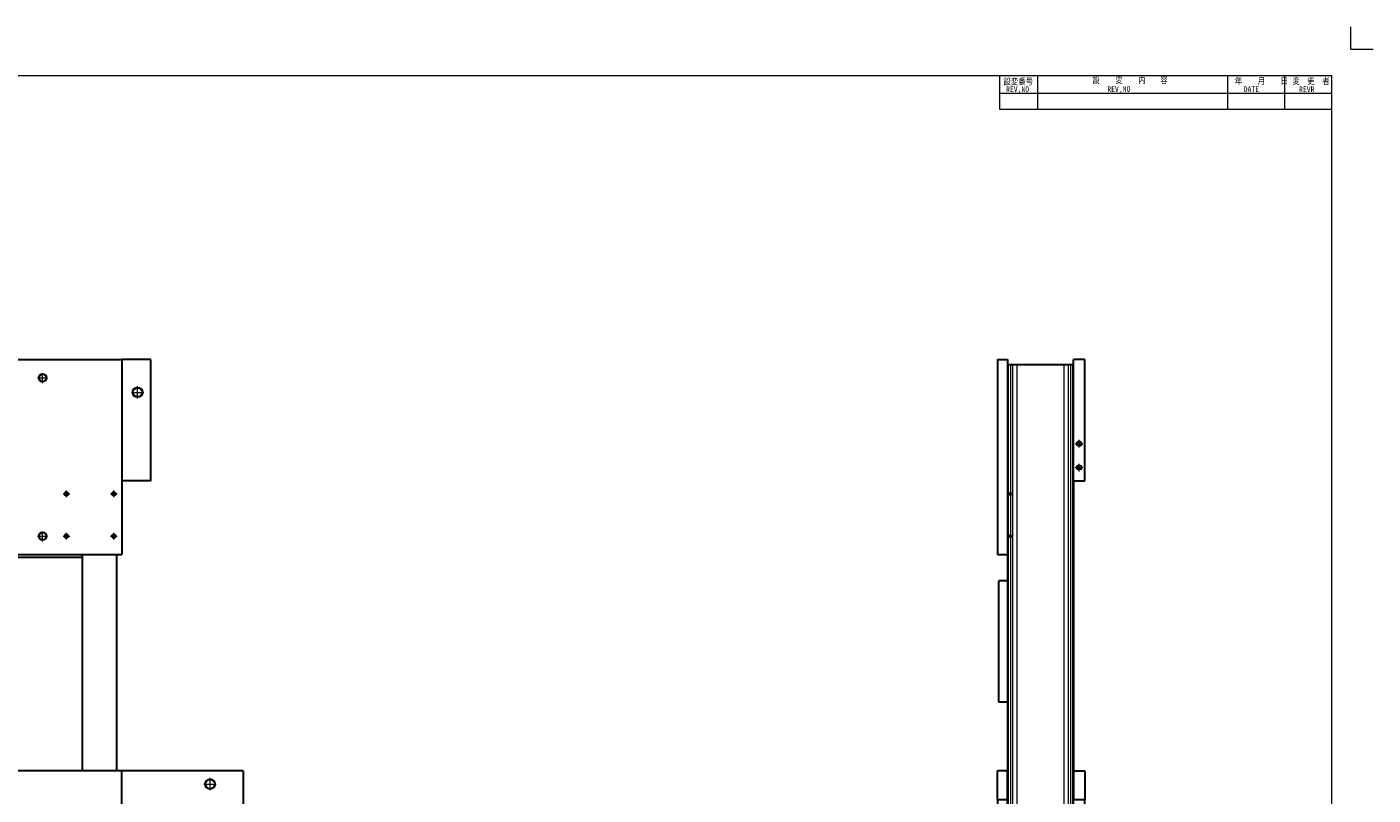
# Model space of a CAD drawing. Header units: millimetres. Extents: x -46 to 5058, y -79 to 3597.
# Tile 12 of 12: x 2506 to 5058, y 2141 to 3597. Entities that reach past the tile are written whole.
import ezdxf

# ---------------------------------------------------------------- set-up
doc = ezdxf.new("R2010")
doc.units = ezdxf.units.MM
doc.linetypes.add('CENTER2', pattern=[28.575, 19.05, -3.175, 3.175, -3.175])
doc.layers.get('0').update_dxf_attribs({"color": 157, "lineweight": 0})
doc.styles.add('TSTYLE20', font='txt')

# ---------------------------------------------------------------- blocks, each defined once
blk = doc.blocks.new('FORMAT')
at = {"color": 176, "linetype": 'Continuous', "lineweight": 0, "true_color": 0x000080}
for p, q in [((5016.2, 3554.9), (5016.2, 3596.9)), ((5016.2, 3554.9), (5058.2, 3554.9)), ((4350, 3504), (4350, 3441)), ((4422, 3504), (4422, 3441)), ((4782, 3504), (4782, 3441)), ((4890, 3504), (4890, 3441)), ((4980, 3471), (4350, 3471)), ((4350, 3441), (4980, 3441))]:
    blk.add_line(p, q, dxfattribs=at)
at = {"color": 157, "linetype": 'Continuous', "lineweight": 0, "true_color": 0x44607b}
for p, q in [((4980, 3504), (150, 3504)), ((4980, 60), (4980, 3504))]:
    blk.add_line(p, q, dxfattribs=at)
at = {"color": 176, "linetype": 'Continuous', "lineweight": 0, "true_color": 0x000080, "style": 'TSTYLE20'}
for s, height, width, p in [('設変番号', 12, 0.84, (4357.4, 3487.4)), ('設 \u3000 変 \u3000 内\u3000\u3000容', 12, 0.83, (4526.1, 3490)), ('年\u3000\u3000月\u3000\u3000日', 12, 0.86, (4796, 3488.5)), ('変\u3000更\u3000者', 12, 0.84, (4905.3, 3488.4)), ('REV,NO', 10.5, 0.85, (4362.4, 3473.8)), ('REV,NO', 10.5, 0.85, (4554.4, 3473.8)), ('DATE', 10.5, 0.85, (4813, 3473.8)), ('REVR', 10.5, 0.85, (4917.9, 3473.5))]:
    blk.add_text(s, height=height, dxfattribs=dict(at, width=width)).set_placement(p)
blk = doc.blocks.new('b', base_point=(4144.3, 1581.3))
at = {"color": 157, "linetype": 'Continuous', "lineweight": 30, "true_color": 0x44607b}
for p, q in [((4346, 2966.8), (4365, 2966.8)), ((4346, 2966.8), (4346, 2596.8)), ((4365, 2966.8), (4365, 2596.8)), ((4512, 2966.8), (4490, 2966.8)), ((4490, 2736.8), (4490, 2966.8)), ((4512, 2736.8), (4512, 2966.8)), ((4365, 2956.8), (4366.7, 2956.8)), ((4366.7, 2956.8), (4370.7, 2956.8)), ((4370.7, 2956.8), (4374.9, 2956.8)), ((4374.9, 2956.8), (4382.9, 2956.8)), ((4382.9, 2956.8), (4472.1, 2956.8)), ((4472.1, 2956.8), (4480.1, 2956.8)), ((4480.1, 2956.8), (4484.3, 2956.8)), ((4484.3, 2956.8), (4488.2, 2956.8)), ((4488.2, 2956.8), (4490, 2956.8)), ((4490, 2736.8), (4512, 2736.8)), ((4490, 2736.8), (4490, 2186.8)), ((4346, 2596.8), (4365, 2596.8)), ((4365, 2596.8), (4365, 2186.8)), ((4349, 2316.8), (4349, 2546.8)), ((4365, 2546.8), (4349, 2546.8)), ((4365, 2316.8), (4349, 2316.8)), ((4365, 2186.8), (4346, 2186.8)), ((4346, 2131.8), (4346, 2186.8)), ((4365, 2131.8), (4365, 2186.8)), ((4490, 2186.8), (4512, 2186.8)), ((4490, 2186.8), (4490, 2131.8)), ((4512, 2186.8), (4512, 2131.8)), ((4365, 2131.8), (4346, 2131.8)), ((4346, 2131.8), (4346, 1016.8)), ((4365, 1016.8), (4365, 2131.8)), ((4366.7, 2121.8), (4365, 2121.8)), ((4370.7, 2121.8), (4366.7, 2121.8)), ((4370.7, 2121.8), (4374.9, 2121.8)), ((4382.9, 2121.8), (4374.9, 2121.8)), ((4480.1, 2121.8), (4472.1, 2121.8)), ((4480.1, 2121.8), (4484.3, 2121.8)), ((4488.2, 2121.8), (4484.3, 2121.8)), ((4490, 2121.8), (4488.2, 2121.8)), ((4512, 2131.8), (4490, 2131.8)), ((4490, 1901.8), (4490, 2131.8)), ((4512, 1901.8), (4512, 2131.8)), ((4374.9, 2070.1), (4370.7, 2118.1)), ((4484.3, 2118.1), (4480.1, 2070.1)), ((4365, 2056.8), (4490, 2056.8)), ((4472.1, 2062.8), (4382.9, 2062.8)), ((4490, 1901.8), (4512, 1901.8)), ((4490, 1246.8), (4490, 1901.8)), ((4512, 1246.8), (4490, 1246.8)), ((4490, 1246.8), (4490, 1016.8)), ((4512, 1246.8), (4512, 1016.8)), ((4490, 1091.8), (4365, 1091.8)), ((4370.7, 1030.4), (4374.9, 1078.5)), ((4382.9, 1085.8), (4472.1, 1085.8)), ((4480.1, 1078.5), (4484.3, 1030.4)), ((4365, 1026.8), (4366.7, 1026.8)), ((4488.2, 1026.8), (4490, 1026.8)), ((4346, 1016.8), (4365, 1016.8)), ((4490, 1016.8), (4512, 1016.8)), ((4490, 961.8), (4490, 1016.8)), ((4512, 961.8), (4512, 1016.8)), ((4512, 961.8), (4490, 961.8))]:
    blk.add_line(p, q, dxfattribs=at)
at = {"color": 52, "linetype": 'Continuous', "lineweight": 0, "true_color": 0xdcdc00}
for p, q in [((4366.7, 2956.8), (4366.7, 2121.8)), ((4370.7, 2956.8), (4370.7, 2714.9)), ((4374.9, 2956.8), (4374.9, 2121.8)), ((4382.9, 2956.8), (4382.9, 2121.8)), ((4472.1, 2956.8), (4472.1, 2121.8)), ((4480.1, 2956.8), (4480.1, 2121.8)), ((4484.3, 2956.8), (4484.3, 2121.8)), ((4488.2, 2956.8), (4488.2, 2121.8)), ((4370.7, 2708.7), (4370.7, 2634.9)), ((4370.7, 2628.7), (4370.7, 2121.8)), ((4366.7, 1091.8), (4366.7, 2056.8)), ((4370.7, 1091.8), (4370.7, 2056.8)), ((4374.9, 1091.8), (4374.9, 2056.8)), ((4382.9, 1091.8), (4382.9, 2056.8)), ((4472.1, 1091.8), (4472.1, 2056.8)), ((4480.1, 1091.8), (4480.1, 2056.8)), ((4484.3, 1091.8), (4484.3, 2056.8)), ((4488.2, 1091.8), (4488.2, 2056.8))]:
    blk.add_line(p, q, dxfattribs=at)
at = {"color": 190, "linetype": 'CENTER2', "lineweight": 0, "true_color": 0x801eff}
for p, q in [((4501, 2799.5), (4501, 2814)), ((4493.7, 2806.8), (4508.2, 2806.8)), ((4493.7, 2761.8), (4508.2, 2761.8)), ((4501, 2754.5), (4501, 2769)), ((4493.7, 1971.8), (4508.2, 1971.8)), ((4501, 1964.5), (4501, 1979)), ((4493.7, 1926.8), (4508.2, 1926.8)), ((4501, 1919.5), (4501, 1934)), ((4501, 1214.5), (4501, 1229)), ((4493.7, 1221.8), (4508.2, 1221.8)), ((4493.7, 1176.8), (4508.2, 1176.8)), ((4501, 1169.5), (4501, 1184))]:
    blk.add_line(p, q, dxfattribs=at)
at = {"color": 52, "linetype": 'Continuous', "lineweight": 0, "true_color": 0xdcdc00}
for centre in [(4501, 2806.8), (4501, 2761.8), (4501, 1971.8), (4501, 1926.8), (4501, 1221.8), (4501, 1176.8)]:
    blk.add_circle(centre, 5, dxfattribs=at)
at = {"color": 157, "linetype": 'Continuous', "lineweight": 30, "true_color": 0x44607b}
for centre in [(4501, 2806.8), (4501, 2761.8), (4501, 1971.8), (4501, 1926.8), (4501, 1221.8), (4501, 1176.8)]:
    blk.add_circle(centre, 4.25, dxfattribs=at)
for centre, radius, start, end in [((4366.7, 2117.8), 4, 5, 90), ((4488.2, 2117.8), 4, 90, 175), ((4382.9, 2070.8), 8, 185, 270), ((4472.1, 2070.8), 8, 270, 355), ((4382.9, 1077.8), 8, 90, 175), ((4472.1, 1077.8), 8, 5, 90), ((4366.7, 1030.8), 4, 270, 355), ((4488.2, 1030.8), 4, 185, 270)]:
    blk.add_arc(centre, radius, start, end, dxfattribs=at)
at = {"color": 157, "linetype": 'Continuous', "lineweight": 30, "true_color": 0x44607b, "extrusion": (0, 0, -1)}
for centre in [(4370.9, 2711.8), (4370.9, 2631.8)]:
    blk.add_ellipse(centre, major_axis=(0, 3.38), ratio=0.087489, start_param=5.872114, end_param=9.83585, dxfattribs=at)
for centre in [(4372.6, 1981.8), (4372.6, 1681.8)]:
    blk.add_ellipse(centre, major_axis=(0, 7), ratio=0.087489, dxfattribs=at)
at = {"color": 157, "linetype": 'Continuous', "lineweight": 30, "true_color": 0x44607b}
for points, knots in [([(4370, 2711.8), (4370, 2711.9), (4370, 2712.2), (4370.1, 2712.9), (4370.3, 2713.6), (4370.5, 2714.3), (4370.7, 2714.7), (4370.7, 2714.8), (4370.7, 2714.9)], [0, 0, 0, 0, 0.431344, 0.912427, 1.993291, 3.007636, 3.573072, 3.999313, 3.999313, 3.999313, 3.999313]), ([(4370.7, 2708.7), (4370.7, 2708.7), (4370.7, 2708.9), (4370.5, 2709.3), (4370.3, 2709.9), (4370.1, 2710.7), (4370, 2711.3), (4370, 2711.6), (4370, 2711.8)], [0, 0, 0, 0, 0.426241, 0.991677, 2.006022, 3.086886, 3.567968, 3.999313, 3.999313, 3.999313, 3.999313]), ([(4370, 2631.8), (4370, 2631.9), (4370, 2632.2), (4370.1, 2632.9), (4370.3, 2633.6), (4370.5, 2634.3), (4370.7, 2634.7), (4370.7, 2634.8), (4370.7, 2634.9)], [0, 0, 0, 0, 0.431344, 0.912427, 1.993291, 3.007636, 3.573072, 3.999313, 3.999313, 3.999313, 3.999313]), ([(4370.7, 2628.7), (4370.7, 2628.7), (4370.7, 2628.9), (4370.5, 2629.3), (4370.3, 2629.9), (4370.1, 2630.7), (4370, 2631.3), (4370, 2631.6), (4370, 2631.8)], [0, 0, 0, 0, 0.426241, 0.991677, 2.006022, 3.086886, 3.567968, 3.999313, 3.999313, 3.999313, 3.999313])]:
    blk.add_open_spline(points, degree=3, knots=knots, dxfattribs=at)
blk = doc.blocks.new('a', base_point=(940.23, 921.65))
at = {"color": 157, "linetype": 'Continuous', "lineweight": 30, "true_color": 0x44607b}
for p, q in [((2085.84, 2966.76), (2685.84, 2966.76)), ((2740.84, 2966.76), (2685.84, 2966.76)), ((2685.84, 2966.76), (2685.84, 2596.76)), ((2740.84, 2736.76), (2740.84, 2966.76)), ((2740.84, 2736.76), (2685.84, 2736.76)), ((2085.84, 2596.76), (2685.84, 2596.76)), ((2160.84, 2591.76), (2610.84, 2591.76)), ((2610.84, 2596.76), (2610.84, 2186.76)), ((2675.84, 2596.76), (2675.84, 2186.76)), ((2685.84, 2186.76), (2040.84, 2186.76)), ((2915.84, 2186.76), (2685.84, 2186.76)), ((2685.84, 1016.76), (2685.84, 2186.76)), ((2915.84, 2186.76), (2915.84, 2121.76))]:
    blk.add_line(p, q, dxfattribs=at)
at = {"color": 190, "linetype": 'CENTER2', "lineweight": 0, "true_color": 0x801eff}
for p, q in [((2535.84, 2921.76), (2535.84, 2941.76)), ((2525.84, 2931.76), (2545.84, 2931.76)), ((2715.84, 2892.51), (2715.84, 2916.01)), ((2704.09, 2904.26), (2727.59, 2904.26)), ((2574.47, 2711.76), (2587.22, 2711.76)), ((2580.84, 2705.39), (2580.84, 2718.14)), ((2664.47, 2711.76), (2677.22, 2711.76)), ((2670.84, 2705.39), (2670.84, 2718.14)), ((2525.84, 2631.76), (2545.84, 2631.76)), ((2535.84, 2621.76), (2535.84, 2641.76)), ((2574.47, 2631.76), (2587.22, 2631.76)), ((2580.84, 2625.39), (2580.84, 2638.14)), ((2664.47, 2631.76), (2677.22, 2631.76)), ((2670.84, 2625.39), (2670.84, 2638.14)), ((2853.34, 2150.01), (2853.34, 2173.51)), ((2841.59, 2161.76), (2865.09, 2161.76))]:
    blk.add_line(p, q, dxfattribs=at)
at = {"color": 52, "linetype": 'Continuous', "lineweight": 0, "true_color": 0xdcdc00}
for p, q in [((2672.19, 2714.86), (2672.19, 2708.67)), ((2672.19, 2634.86), (2672.19, 2628.67))]:
    blk.add_line(p, q, dxfattribs=at)
for centre, radius in [((2535.84, 2931.76), 8), ((2715.84, 2904.26), 10), ((2580.84, 2711.76), 4), ((2670.84, 2711.76), 4), ((2535.84, 2631.76), 8), ((2580.84, 2631.76), 4), ((2670.84, 2631.76), 4), ((2853.34, 2161.76), 10)]:
    blk.add_circle(centre, radius, dxfattribs=at)
at = {"color": 157, "linetype": 'Continuous', "lineweight": 30, "true_color": 0x44607b}
for centre, radius in [((2535.84, 2931.76), 7), ((2715.84, 2904.26), 8.75), ((2580.84, 2711.76), 3.38), ((2670.84, 2711.76), 3.38), ((2535.84, 2631.76), 7), ((2580.84, 2631.76), 3.38), ((2670.84, 2631.76), 3.38), ((2853.34, 2161.76), 8.75)]:
    blk.add_circle(centre, radius, dxfattribs=at)

msp = doc.modelspace()

# ---------------------------------------------------------------- block references
at = {"color": 190, "linetype": 'Continuous', "lineweight": 0, "true_color": 0x801eff}
msp.add_blockref('FORMAT', (0, 0), dxfattribs=at)
at = {"color": 176, "linetype": 'CENTER2', "lineweight": 0, "true_color": 0x000080}
for name, p in [('a', (940.2, 921.6)), ('b', (4144.3, 1581.3))]:
    msp.add_blockref(name, p, dxfattribs=at)

doc.saveas('drawing.dxf')
